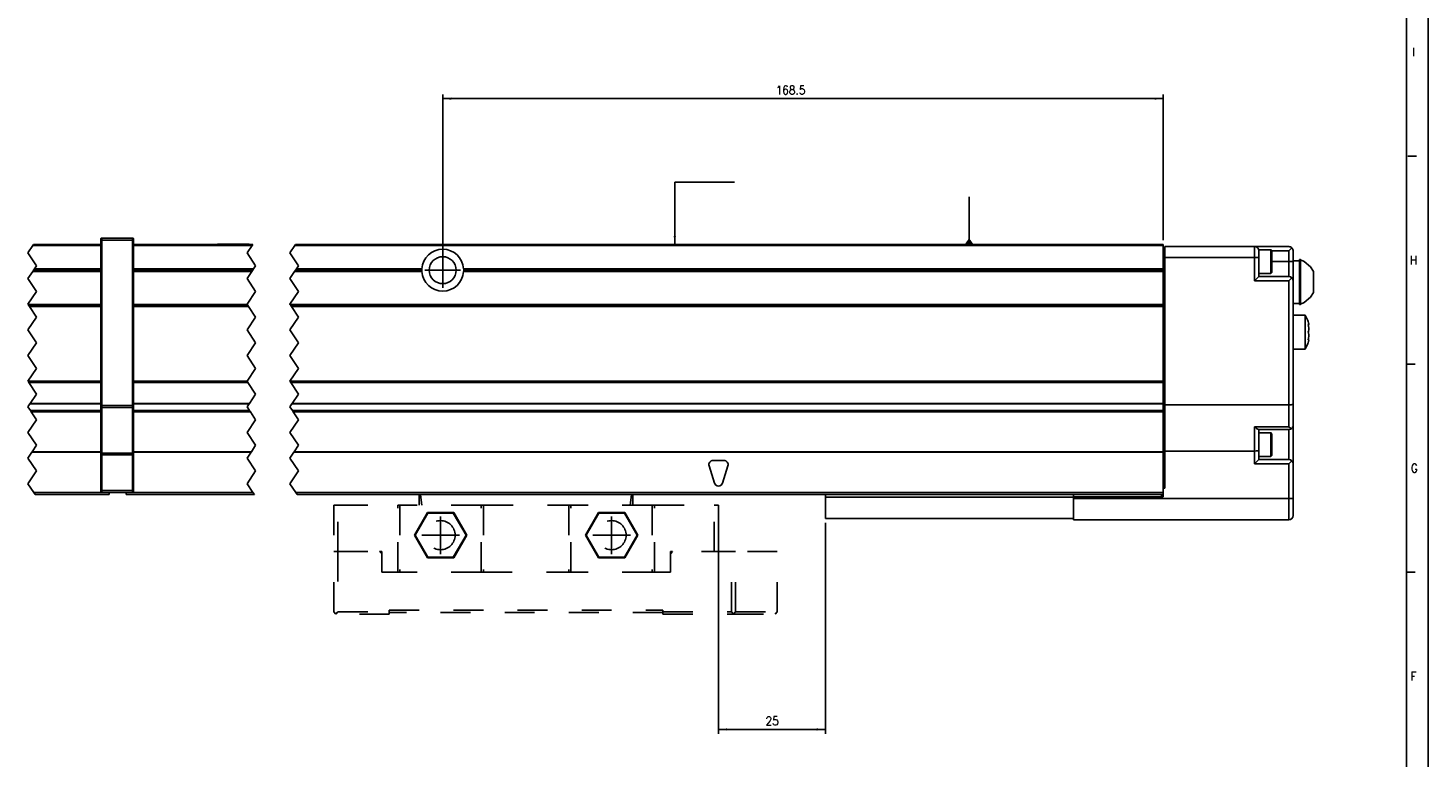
# Model space of a CAD drawing. Header units: inches. Extents: x -381 to 29822, y -418 to 176.
# Tile 10 of 49: x 131 to 459, y -165 to 5. Entities that reach past the tile are written whole.
import ezdxf

# ---------------------------------------------------------------- set-up
doc = ezdxf.new("R2010")
doc.units = ezdxf.units.IN
doc.linetypes.add('DASHED', pattern=[15, 7, -8])
doc.linetypes.add('DOT_CENTER', pattern=[14, 12, -1, 0, -1])
doc.layers.add('1', color=7, linetype='Continuous')
doc.styles.add('CONVERTER_12', font='txt.shx', dxfattribs={"width": 0.9})
doc.dimstyles.new('ME10_DIM_18', dxfattribs={"dimtxt": 2, "dimasz": 2, "dimexe": 1, "dimexo": 1, "dimgap": 1, "dimtad": 1, "dimdsep": 46, "dimtxsty": 'CONVERTER_12', "dimsah": 1, "dimcen": 0.09, "dimclrd": 2, "dimclre": 2, "dimclrt": 2, "dimadec": 0, "dimazin": 0, "dimtfac": 1, "dimtdec": 4, "dimtix": 1, "dimtmove": 0, "dimatfit": 3, "dimfxl": 1, "dimtolj": 1, "dimtzin": 0, "dimarcsym": 0})
doc.dimstyles.new('ME10_DIM_19', dxfattribs={"dimtxt": 2, "dimasz": 2, "dimexe": 1, "dimexo": 1, "dimgap": 1, "dimtad": 1, "dimdsep": 46, "dimtxsty": 'CONVERTER_12', "dimsah": 1, "dimcen": 0.09, "dimclrd": 2, "dimclre": 2, "dimclrt": 2, "dimadec": 0, "dimazin": 0, "dimtfac": 1, "dimtdec": 4, "dimtix": 1, "dimtmove": 0, "dimatfit": 3, "dimfxl": 1, "dimtolj": 1, "dimtzin": 0, "dimarcsym": 0})
doc.dimstyles.get("Standard").update_dxf_attribs({"dimtxt": 0.18, "dimasz": 0.18, "dimexe": 0.18, "dimexo": 0.0625, "dimgap": 0.09, "dimtad": 0, "dimtih": 1, "dimtoh": 1, "dimdec": 4, "dimzin": 0, "dimdsep": 46, "dimtxsty": 'Standard', "dimcen": 0.09, "dimadec": 0, "dimazin": 0, "dimtfac": 1, "dimtdec": 4, "dimtofl": 0, "dimtmove": 0, "dimatfit": 3, "dimfxl": 1, "dimtolj": 1, "dimtzin": 0, "dimarcsym": 0})

# ---------------------------------------------------------------- blocks, each defined once
blk = doc.blocks.new('Modulo_der__22E___8', base_point=(154.42, -109.93))
at = {"color": 7, "linetype": 'Continuous'}
for p, q in [((156.12, -45.53), (183.99, -45.53)), ((156.12, -45.78), (183.82, -45.78)), ((175.67, -45.53), (175.72, -45.48)), ((175.72, -45.48), (183.12, -45.48)), ((183.17, -45.53), (183.12, -45.48)), ((193.82, -45.78), (396.92, -45.78)), ((193.99, -45.53), (396.92, -45.53)), ((396.92, -45.53), (396.92, -45.78)), ((396.92, -51.23), (396.92, -45.78)), ((183.42, -46.47), (183.42, -46.38)), ((396.92, -46.53), (397.32, -46.53)), ((396.92, -48.53), (397.32, -48.53)), ((397.32, -46.03), (418.32, -46.03)), ((397.32, -48.53), (397.32, -46.03)), ((397.32, -83.03), (397.32, -48.53)), ((397.32, -48.53), (418.32, -48.53)), ((418.32, -48.53), (418.32, -46.03)), ((418.32, -46.03), (426.32, -46.03)), ((419.32, -48.53), (418.32, -48.53)), ((418.32, -54.03), (418.32, -48.53)), ((419.32, -46.78), (422.12, -46.78)), ((419.32, -46.78), (419.32, -47.03)), ((419.32, -48.53), (419.32, -47.03)), ((419.32, -53.03), (419.32, -48.53)), ((422.12, -46.78), (422.19, -46.79)), ((422.12, -46.78), (422.12, -48.48)), ((422.12, -48.48), (422.12, -52.28)), ((422.19, -46.79), (422.3, -46.88)), ((422.3, -46.88), (422.32, -47.17)), ((422.31, -47.03), (426.32, -47.03)), ((422.32, -47.17), (422.32, -52.08)), ((426.53, -46.05), (426.32, -46.03)), ((426.32, -47.03), (427.03, -46.32)), ((426.32, -47.03), (426.32, -49.53)), ((426.71, -46.1), (426.53, -46.05)), ((426.73, -46.11), (426.71, -46.1)), ((426.91, -46.22), (426.73, -46.11)), ((427.03, -46.32), (426.91, -46.22)), ((427.03, -46.32), (427.07, -46.36)), ((427.07, -46.36), (427.19, -46.53)), ((427.19, -46.53), (427.25, -46.65)), ((427.25, -46.65), (427.28, -46.72)), ((427.28, -46.72), (427.32, -46.92)), ((427.32, -46.92), (427.32, -47.03)), ((427.32, -47.03), (427.32, -49.53)), ((428.82, -49.07), (429.07, -49.07)), ((428.82, -59.57), (428.82, -49.07)), ((429.07, -49.07), (429.07, -49.15)), ((429.07, -56.12), (429.07, -49.07)), ((184.19, -51.23), (156.12, -51.23)), ((183.99, -51.53), (156.12, -51.53)), ((156.12, -51.83), (183.79, -51.83)), ((193.79, -51.83), (223.53, -51.83)), ((223.52, -51.53), (193.99, -51.53)), ((223.53, -51.23), (194.19, -51.23)), ((223.52, -51.53), (223.53, -51.23)), ((223.53, -51.83), (223.52, -51.53)), ((225.7, -49.95), (225.69, -49.96)), ((396.92, -51.23), (233.32, -51.23)), ((233.32, -51.23), (233.32, -51.53)), ((396.92, -51.53), (233.32, -51.53)), ((233.32, -51.53), (233.32, -51.83)), ((233.32, -51.83), (396.92, -51.83)), ((396.92, -51.53), (396.92, -51.23)), ((396.92, -51.83), (396.92, -51.53)), ((396.92, -59.53), (396.92, -51.83)), ((422.12, -52.28), (419.32, -52.28)), ((422.12, -52.28), (422.19, -52.27)), ((422.19, -52.27), (422.3, -52.18)), ((422.3, -52.18), (422.32, -52.08)), ((422.32, -49.53), (426.32, -49.53)), ((426.32, -49.53), (427.32, -49.53)), ((426.32, -49.53), (426.32, -53.03)), ((428.82, -49.32), (427.32, -49.32)), ((427.32, -49.53), (427.32, -54.03)), ((429.07, -49.15), (429.91, -49.54)), ((429.91, -49.54), (431.4, -50.77)), ((431.4, -50.77), (432.12, -51.86)), ((432.12, -56.79), (432.12, -51.86)), ((225.69, -53.09), (225.7, -53.1)), ((419.32, -53.03), (418.32, -54.03)), ((426.32, -54.03), (418.32, -54.03)), ((426.32, -53.03), (419.32, -53.03)), ((426.32, -53.03), (426.71, -53.1)), ((427.03, -53.32), (426.32, -54.03)), ((426.32, -83.03), (426.32, -54.03)), ((426.71, -53.1), (427.03, -53.32)), ((427.03, -53.32), (427.07, -53.36)), ((427.07, -53.36), (427.19, -53.53)), ((427.19, -53.53), (427.25, -53.65)), ((427.25, -53.65), (427.28, -53.72)), ((427.28, -53.72), (427.32, -53.92)), ((427.32, -53.92), (427.32, -54.03)), ((427.32, -82.84), (427.32, -54.03)), ((429.07, -59.49), (429.07, -56.12)), ((431.4, -57.87), (429.91, -59.11)), ((432.12, -56.79), (431.4, -57.87)), ((156.12, -59.53), (182.69, -59.53)), ((156.12, -59.78), (182.86, -59.78)), ((183.03, -60.03), (156.12, -60.03)), ((192.69, -59.53), (396.92, -59.53)), ((192.86, -59.78), (396.92, -59.78)), ((396.92, -60.03), (193.03, -60.03)), ((396.92, -59.53), (396.92, -59.78)), ((396.92, -59.78), (396.92, -60.03)), ((396.92, -60.03), (396.92, -77.53)), ((428.82, -59.32), (427.32, -59.32)), ((430.15, -62.03), (427.32, -62.03)), ((428.82, -59.57), (429.07, -59.57)), ((429.91, -59.11), (429.07, -59.49)), ((429.07, -59.57), (429.07, -59.49)), ((430.15, -62.09), (430.15, -62.03)), ((430.15, -62.03), (430.15, -62.09)), ((430.74, -63.33), (430.15, -62.09)), ((430.15, -62.09), (430.15, -64.66)), ((430.15, -64.66), (430.15, -70.03)), ((430.82, -63.53), (430.74, -63.33)), ((430.92, -63.84), (430.82, -63.53)), ((430.91, -64.59), (430.82, -64.26)), ((430.82, -64.26), (430.92, -64.33)), ((430.84, -64.33), (430.93, -64.33)), ((430.84, -64.33), (430.91, -64.59)), ((430.92, -64.64), (430.91, -64.59)), ((430.91, -64.59), (430.92, -64.64)), ((430.93, -63.89), (430.92, -63.84)), ((430.92, -64.33), (430.93, -64.33)), ((430.93, -64.7), (430.92, -64.64)), ((430.92, -64.64), (430.93, -64.7)), ((430.95, -63.96), (430.93, -63.89)), ((430.93, -64.33), (430.98, -64.21)), ((430.97, -65.03), (430.93, -64.7)), ((430.93, -64.7), (430.97, -65.03)), ((430.97, -64.09), (430.95, -63.96)), ((430.98, -64.21), (430.97, -64.09)), ((430.98, -65.28), (430.97, -65.03)), ((430.97, -65.03), (430.98, -65.28)), ((430.97, -65.51), (430.98, -65.36)), ((430.98, -65.36), (430.97, -65.51)), ((430.98, -65.36), (430.98, -65.28)), ((430.98, -65.28), (430.98, -65.36)), ((430.74, -68.72), (430.15, -69.97)), ((430.82, -68.53), (430.74, -68.72)), ((430.82, -66.03), (430.92, -65.81)), ((430.92, -65.81), (430.82, -66.03)), ((430.92, -66.25), (430.82, -66.03)), ((430.82, -66.03), (430.92, -66.25)), ((430.82, -67.8), (430.91, -67.47)), ((430.92, -67.73), (430.82, -67.8)), ((430.82, -68.53), (430.92, -68.22)), ((430.91, -67.47), (430.84, -67.73)), ((430.84, -67.73), (430.93, -67.73)), ((430.91, -67.47), (430.92, -67.42)), ((430.92, -67.42), (430.91, -67.47)), ((430.92, -65.81), (430.93, -65.76)), ((430.93, -65.76), (430.92, -65.81)), ((430.93, -66.29), (430.92, -66.25)), ((430.92, -66.25), (430.93, -66.29)), ((430.92, -67.42), (430.93, -67.35)), ((430.93, -67.35), (430.92, -67.42)), ((430.93, -67.73), (430.92, -67.73)), ((430.92, -68.22), (430.93, -68.17)), ((430.93, -65.76), (430.97, -65.51)), ((430.97, -65.51), (430.93, -65.76)), ((430.97, -66.55), (430.93, -66.29)), ((430.93, -66.29), (430.97, -66.55)), ((430.93, -67.35), (430.97, -67.03)), ((430.97, -67.03), (430.93, -67.35)), ((430.98, -67.84), (430.93, -67.73)), ((430.93, -68.17), (430.95, -68.09)), ((430.95, -68.09), (430.97, -67.96)), ((430.98, -66.7), (430.97, -66.55)), ((430.97, -66.55), (430.98, -66.7)), ((430.97, -67.03), (430.98, -66.78)), ((430.98, -66.78), (430.97, -67.03)), ((430.97, -67.96), (430.98, -67.84)), ((430.98, -66.78), (430.98, -66.7)), ((430.98, -66.7), (430.98, -66.78)), ((430.15, -70.03), (427.32, -70.03)), ((156.12, -77.53), (182.69, -77.53)), ((156.12, -77.78), (182.86, -77.78)), ((192.69, -77.53), (396.92, -77.53)), ((192.86, -77.78), (396.92, -77.78)), ((396.92, -77.53), (396.92, -77.78)), ((396.92, -77.78), (396.92, -82.73)), ((156.12, -82.73), (183.19, -82.73)), ((156.12, -82.82), (183.13, -82.82)), ((156.12, -84.37), (183.25, -84.37)), ((156.12, -84.53), (183.36, -84.53)), ((156.12, -84.65), (183.44, -84.65)), ((193.13, -82.82), (396.92, -82.82)), ((193.19, -82.73), (396.92, -82.73)), ((193.25, -84.37), (396.92, -84.37)), ((396.92, -84.53), (193.36, -84.53)), ((193.44, -84.65), (396.92, -84.65)), ((396.92, -82.73), (396.92, -82.82)), ((396.92, -82.82), (396.92, -84.37)), ((396.92, -82.93), (397.32, -82.93)), ((396.92, -84.37), (396.92, -84.53)), ((396.92, -84.65), (396.92, -84.53)), ((396.92, -84.65), (396.92, -94.02)), ((397.32, -83.03), (397.32, -93.83)), ((397.32, -83.03), (426.32, -83.03)), ((426.53, -83.02), (426.32, -83.03)), ((426.32, -88.19), (426.32, -83.03)), ((426.71, -83.01), (426.53, -83.02)), ((426.73, -83.01), (426.71, -83.01)), ((426.91, -82.99), (426.73, -83.01)), ((427.03, -82.97), (426.91, -82.99)), ((427.07, -82.97), (427.03, -82.97)), ((427.19, -82.93), (427.07, -82.97)), ((427.25, -82.91), (427.19, -82.93)), ((427.28, -82.9), (427.25, -82.91)), ((427.32, -82.86), (427.28, -82.9)), ((427.32, -87.83), (427.32, -82.84)), ((427.32, -82.84), (427.32, -82.86)), ((426.32, -88.19), (418.32, -88.19)), ((418.32, -93.83), (418.32, -88.19)), ((418.32, -88.19), (418.35, -88.21)), ((418.35, -88.21), (418.71, -88.52)), ((426.32, -88.19), (426.35, -88.21)), ((426.35, -88.21), (426.71, -88.52)), ((427.03, -88.53), (427.25, -88.21)), ((427.25, -88.21), (427.32, -87.83)), ((427.32, -87.84), (427.31, -88)), ((427.32, -87.84), (427.32, -96.83)), ((418.71, -88.52), (418.73, -88.53)), ((418.73, -88.53), (419.03, -88.74)), ((419.03, -88.74), (419.05, -88.75)), ((419.05, -88.75), (419.26, -88.83)), ((426.32, -88.83), (419.26, -88.83)), ((419.32, -93.64), (419.32, -88.83)), ((422.12, -89.58), (419.32, -89.58)), ((422.12, -89.58), (422.19, -89.59)), ((422.12, -89.58), (422.12, -95.08)), ((422.19, -89.59), (422.3, -89.68)), ((422.3, -89.68), (422.32, -89.97)), ((422.32, -89.97), (422.32, -92.33)), ((426.71, -88.75), (426.32, -88.83)), ((426.32, -88.83), (426.32, -95.83)), ((426.71, -88.52), (426.73, -88.53)), ((426.89, -88.65), (426.71, -88.75)), ((426.73, -88.53), (426.89, -88.65)), ((426.89, -88.65), (427.03, -88.53)), ((183.66, -94.02), (156.12, -94.02)), ((183.6, -94.11), (156.12, -94.11)), ((396.92, -94.11), (193.6, -94.11)), ((396.92, -94.02), (193.66, -94.02)), ((397.32, -93.73), (396.92, -93.73)), ((396.92, -94.02), (396.92, -94.11)), ((396.92, -94.11), (396.92, -102.53)), ((418.32, -93.83), (397.32, -93.83)), ((397.32, -93.83), (397.32, -102.53)), ((418.71, -93.81), (418.32, -93.83)), ((418.32, -96.83), (418.32, -93.83)), ((419.03, -93.77), (418.71, -93.81)), ((419.25, -93.71), (419.03, -93.77)), ((419.32, -93.64), (419.25, -93.71)), ((419.32, -95.83), (419.32, -93.64)), ((422.3, -94.98), (422.32, -94.88)), ((422.32, -92.33), (422.32, -94.88)), ((291.97, -101.32), (290.72, -97.32)), ((291.67, -96.03), (294.17, -96.03)), ((295.13, -97.32), (293.88, -101.32)), ((419.32, -95.83), (418.32, -96.83)), ((418.32, -96.83), (426.32, -96.83)), ((422.12, -95.08), (419.32, -95.08)), ((419.32, -95.83), (426.32, -95.83)), ((422.12, -95.08), (422.19, -95.07)), ((422.19, -95.07), (422.3, -94.98)), ((426.71, -95.9), (426.32, -95.83)), ((426.32, -96.83), (427.03, -96.12)), ((426.32, -96.83), (426.32, -104.93)), ((427.03, -96.12), (426.71, -95.9)), ((427.25, -96.45), (427.03, -96.12)), ((427.32, -96.83), (427.25, -96.45)), ((427.32, -96.83), (427.32, -104.93)), ((154.42, -103.53), (154.42, -104.03)), ((154.42, -104.03), (184.36, -104.03)), ((155.87, -103.53), (184.03, -103.53)), ((194.03, -103.53), (396.92, -103.53)), ((317.92, -104.03), (194.36, -104.03)), ((317.92, -104.03), (375.92, -104.03)), ((317.92, -104.63), (317.92, -104.03)), ((375.92, -104.63), (317.92, -104.63)), ((317.92, -104.63), (317.92, -109.63)), ((396.92, -104.03), (375.92, -104.03)), ((375.92, -104.03), (375.92, -104.53)), ((375.92, -104.53), (396.92, -104.53)), ((375.92, -104.93), (375.92, -104.53)), ((396.52, -104.03), (396.52, -104.53)), ((397.32, -101.53), (396.92, -101.53)), ((397.32, -102.03), (396.92, -102.03)), ((396.92, -102.53), (396.92, -104.53)), ((397.32, -102.53), (396.92, -102.53)), ((375.92, -104.93), (375.92, -109.93)), ((426.32, -104.93), (375.92, -104.93)), ((426.32, -104.93), (426.32, -109.93)), ((426.32, -104.93), (427.32, -104.93)), ((427.32, -104.93), (427.32, -108.93)), ((317.92, -109.63), (375.92, -109.63)), ((426.32, -109.93), (375.92, -109.93))]:
    blk.add_line(p, q, dxfattribs=at)
at = {"color": 2, "linetype": 'DOT_CENTER'}
for p, q in [((182.67, -47.5), (183.82, -45.78)), ((183.82, -45.78), (183.99, -45.53)), ((193.82, -45.78), (192.67, -47.5)), ((193.99, -45.53), (193.82, -45.78)), ((184.67, -50.5), (182.67, -47.5)), ((183.36, -46.47), (183.42, -46.47)), ((192.67, -47.5), (194.67, -50.5)), ((182.67, -53.5), (183.79, -51.83)), ((183.99, -51.53), (183.79, -51.83)), ((184.19, -51.23), (183.99, -51.53)), ((184.19, -51.23), (184.67, -50.5)), ((193.79, -51.83), (192.67, -53.5)), ((193.99, -51.53), (193.79, -51.83)), ((194.19, -51.23), (193.99, -51.53)), ((194.67, -50.5), (194.19, -51.23)), ((184.67, -56.5), (182.67, -53.5)), ((192.67, -53.5), (194.67, -56.5)), ((182.67, -59.5), (184.67, -56.5)), ((194.67, -56.5), (192.67, -59.5)), ((182.69, -59.53), (182.67, -59.5)), ((182.86, -59.78), (182.69, -59.53)), ((182.86, -59.78), (183.03, -60.03)), ((184.67, -62.5), (183.03, -60.03)), ((192.67, -59.5), (192.69, -59.53)), ((192.69, -59.53), (192.86, -59.78)), ((193.03, -60.03), (192.86, -59.78)), ((193.03, -60.03), (194.67, -62.5)), ((182.67, -65.5), (184.67, -62.5)), ((194.67, -62.5), (192.67, -65.5)), ((184.67, -68.5), (182.67, -65.5)), ((182.67, -71.5), (184.67, -68.5)), ((192.67, -65.5), (194.67, -68.5)), ((194.67, -68.5), (192.67, -71.5)), ((184.67, -74.5), (182.67, -71.5)), ((192.67, -71.5), (194.67, -74.5)), ((182.67, -77.5), (184.67, -74.5)), ((194.67, -74.5), (192.67, -77.5)), ((182.69, -77.53), (182.67, -77.5)), ((182.86, -77.78), (182.69, -77.53)), ((184.67, -80.5), (182.86, -77.78)), ((192.67, -77.5), (192.69, -77.53)), ((192.69, -77.53), (192.86, -77.78)), ((192.86, -77.78), (194.67, -80.5)), ((183.19, -82.73), (184.67, -80.5)), ((194.67, -80.5), (193.19, -82.73)), ((182.67, -83.5), (183.13, -82.82)), ((183.25, -84.37), (182.67, -83.5)), ((183.13, -82.82), (183.19, -82.73)), ((183.36, -84.53), (183.25, -84.37)), ((183.36, -84.53), (183.38, -84.56)), ((183.38, -84.56), (183.44, -84.65)), ((184.67, -86.5), (183.44, -84.65)), ((193.13, -82.82), (192.67, -83.5)), ((192.67, -83.5), (193.25, -84.37)), ((193.19, -82.73), (193.13, -82.82)), ((193.25, -84.37), (193.36, -84.53)), ((193.44, -84.65), (193.36, -84.53)), ((193.44, -84.65), (194.67, -86.5)), ((182.67, -89.5), (184.67, -86.5)), ((194.67, -86.5), (192.67, -89.5)), ((184.67, -92.5), (182.67, -89.5)), ((192.67, -89.5), (194.67, -92.5)), ((182.67, -95.5), (183.6, -94.11)), ((183.66, -94.02), (183.6, -94.11)), ((183.66, -94.02), (184.67, -92.5)), ((193.6, -94.11), (192.67, -95.5)), ((193.6, -94.11), (193.66, -94.02)), ((194.67, -92.5), (193.66, -94.02)), ((184.67, -98.5), (182.67, -95.5)), ((192.67, -95.5), (194.67, -98.5)), ((182.67, -101.5), (184.67, -98.5)), ((184.03, -103.53), (182.67, -101.5)), ((194.67, -98.5), (192.67, -101.5)), ((192.67, -101.5), (194.03, -103.53)), ((184.36, -104.03), (184.03, -103.53)), ((194.03, -103.53), (194.36, -104.03))]:
    blk.add_line(p, q, dxfattribs=at)
at = {"color": 7, "linetype": 'Continuous'}
blk.add_circle((228.42, -51.53), 3.15, dxfattribs=at)
for centre, radius, start, end in [((228.42, -51.53), 4.9, 3.5101, 176.4899), ((418.32, -47.03), 1, 0, 90), ((228.42, -51.53), 4.9, 183.5101, 356.4899), ((291.67, -97.03), 1, 90, 197.354), ((294.17, -97.03), 1, 342.646, 90), ((292.92, -101.03), 1, 197.354, 342.646), ((426.32, -108.93), 1, 270, 0)]:
    blk.add_arc(centre, radius, start, end, dxfattribs=at)
at = {"layer": '1', "color": 2, "linetype": 'DOT_CENTER'}
for p, q in [((228.42, -47.38), (228.42, -55.68)), ((232.57, -51.53), (224.27, -51.53))]:
    blk.add_line(p, q, dxfattribs=at)
blk = doc.blocks.new('CABEZA_1__10', base_point=(202.92, -131.97))
at = {"color": 2, "linetype": 'DASHED'}
for p, q in [((222.92, -104.67), (222.92, -104.03)), ((222.92, -106.53), (222.92, -104.67)), ((272.92, -104.67), (272.92, -104.03)), ((272.92, -106.53), (272.92, -104.67)), ((202.92, -106.53), (202.92, -117.37)), ((203.92, -106.53), (202.92, -106.53)), ((203.92, -117.37), (203.92, -106.53)), ((203.92, -106.53), (217.92, -106.53)), ((217.92, -122.17), (217.92, -106.53)), ((218.42, -106.53), (217.92, -106.53)), ((218.42, -106.53), (218.42, -122.17)), ((237.42, -106.53), (218.42, -106.53)), ((237.42, -122.17), (237.42, -106.53)), ((237.92, -106.53), (237.42, -106.53)), ((237.92, -106.53), (237.92, -122.17)), ((237.92, -106.53), (257.92, -106.53)), ((257.92, -106.53), (257.92, -122.17)), ((257.92, -106.53), (258.42, -106.53)), ((258.42, -122.17), (258.42, -106.53)), ((277.42, -106.53), (258.42, -106.53)), ((277.42, -106.53), (277.42, -122.17)), ((277.92, -106.53), (277.42, -106.53)), ((277.92, -122.17), (277.92, -106.53)), ((277.92, -106.53), (291.92, -106.53)), ((291.92, -106.53), (292.92, -106.53)), ((291.92, -117.37), (291.92, -106.53)), ((292.92, -106.53), (292.92, -117.37)), ((224.86, -108.22), (221.8, -113.52)), ((224.95, -108.37), (221.98, -113.52)), ((230.99, -108.22), (224.86, -108.22)), ((224.95, -108.37), (224.86, -108.22)), ((230.9, -108.37), (224.95, -108.37)), ((230.9, -108.37), (230.99, -108.22)), ((233.87, -113.52), (230.9, -108.37)), ((234.05, -113.52), (230.99, -108.22)), ((264.86, -108.22), (261.8, -113.52)), ((264.95, -108.37), (261.98, -113.52)), ((264.95, -108.37), (264.86, -108.22)), ((270.99, -108.22), (264.86, -108.22)), ((270.9, -108.37), (264.95, -108.37)), ((270.9, -108.37), (270.99, -108.22)), ((273.87, -113.52), (270.9, -108.37)), ((274.05, -113.52), (270.99, -108.22)), ((224.86, -118.83), (221.8, -113.52)), ((221.98, -113.52), (221.8, -113.52)), ((224.95, -118.67), (221.98, -113.52)), ((233.87, -113.52), (230.9, -118.67)), ((234.05, -113.52), (230.99, -118.83)), ((233.87, -113.52), (234.05, -113.52)), ((261.98, -113.52), (261.8, -113.52)), ((261.8, -113.52), (264.86, -118.83)), ((261.98, -113.52), (264.95, -118.67)), ((270.9, -118.67), (273.87, -113.52)), ((270.99, -118.83), (274.05, -113.52)), ((273.87, -113.52), (274.05, -113.52)), ((202.92, -131.47), (202.92, -117.37)), ((202.92, -117.37), (203.92, -117.37)), ((203.92, -117.37), (203.92, -131.47)), ((203.92, -117.37), (213.67, -117.37)), ((214.17, -117.37), (213.67, -117.37)), ((214.17, -117.87), (213.67, -117.37)), ((214.17, -122.17), (214.17, -117.37)), ((214.17, -117.87), (214.17, -122.17)), ((281.67, -117.37), (281.67, -117.87)), ((282.17, -117.37), (281.67, -117.87)), ((282.17, -117.37), (281.67, -117.37)), ((281.67, -117.87), (281.67, -122.17)), ((295.93, -117.37), (282.17, -117.37)), ((295.93, -131.47), (295.93, -117.37)), ((295.93, -117.37), (296.93, -117.37)), ((296.93, -131.47), (296.93, -117.37)), ((306.67, -117.37), (296.93, -117.37)), ((306.67, -131.47), (306.67, -117.37)), ((224.86, -118.83), (224.95, -118.67)), ((230.99, -118.83), (224.86, -118.83)), ((230.9, -118.67), (224.95, -118.67)), ((230.99, -118.83), (230.9, -118.67)), ((264.95, -118.67), (264.86, -118.83)), ((264.86, -118.83), (270.99, -118.83)), ((264.95, -118.67), (270.9, -118.67)), ((270.9, -118.67), (270.99, -118.83)), ((214.17, -122.17), (218.17, -122.17)), ((218.42, -122.17), (218.17, -122.17)), ((237.42, -122.17), (218.42, -122.17)), ((237.67, -122.17), (237.42, -122.17)), ((237.67, -122.17), (258.17, -122.17)), ((258.42, -122.17), (258.17, -122.17)), ((277.42, -122.17), (258.42, -122.17)), ((277.67, -122.17), (277.42, -122.17)), ((277.67, -122.17), (281.67, -122.17)), ((202.92, -131.47), (203.42, -131.97)), ((203.42, -131.97), (203.92, -131.47)), ((215.92, -131.97), (203.42, -131.97)), ((203.92, -131.47), (215.92, -131.47)), ((215.92, -131.47), (215.92, -131.07)), ((215.92, -131.07), (279.92, -131.07)), ((215.92, -131.97), (215.92, -131.47)), ((279.92, -131.57), (215.92, -131.57)), ((279.92, -131.07), (279.92, -131.47)), ((279.92, -131.47), (295.93, -131.47)), ((279.92, -131.47), (279.92, -131.97)), ((279.92, -131.97), (296.43, -131.97)), ((295.93, -131.47), (296.43, -131.97)), ((296.93, -131.47), (296.43, -131.97)), ((296.43, -131.97), (306.17, -131.97)), ((296.93, -131.47), (306.67, -131.47)), ((306.67, -131.47), (306.17, -131.97))]:
    blk.add_line(p, q, dxfattribs=at)
at = {"color": 7, "linetype": 'Continuous'}
for p, q in [((222.95, -104.03), (222.94, -104.03)), ((223.1, -104.04), (222.95, -104.03)), ((223.12, -104.03), (223.1, -104.04)), ((223.17, -104.03), (223.12, -104.03)), ((223.33, -104.67), (223.25, -104.03)), ((223.57, -106.53), (223.33, -104.67)), ((272.28, -106.53), (272.52, -104.67)), ((272.52, -104.67), (272.6, -104.03)), ((272.73, -104.03), (272.68, -104.03)), ((272.75, -104.04), (272.73, -104.03)), ((272.9, -104.03), (272.75, -104.04)), ((272.91, -104.03), (272.9, -104.03))]:
    blk.add_line(p, q, dxfattribs=at)
at = {"color": 2, "linetype": 'DASHED'}
for centre in [(227.92, -113.52), (267.92, -113.52)]:
    blk.add_circle(centre, 3.4, dxfattribs=at)
at = {"layer": '1', "color": 2, "linetype": 'DOT_CENTER'}
for p, q in [((227.92, -109.12), (227.92, -117.92)), ((267.92, -109.12), (267.92, -117.92)), ((232.32, -113.52), (223.52, -113.52)), ((272.32, -113.52), (263.52, -113.52))]:
    blk.add_line(p, q, dxfattribs=at)
blk = doc.blocks.new('Modulos_intermedio__FL-14__18__11', base_point=(131.42, -104.03))
at = {"color": 2, "linetype": 'DOT_CENTER'}
for p, q in [((132.57, -45.78), (131.42, -47.5)), ((132.74, -45.53), (132.57, -45.78)), ((131.42, -47.5), (133.42, -50.5)), ((132.54, -51.83), (131.42, -53.5)), ((132.54, -51.83), (132.74, -51.53)), ((132.74, -51.53), (132.94, -51.23)), ((133.42, -50.5), (132.94, -51.23)), ((131.42, -53.5), (133.42, -56.5)), ((133.42, -56.5), (131.42, -59.5)), ((131.42, -59.5), (131.44, -59.53)), ((131.44, -59.53), (131.61, -59.78)), ((131.78, -60.03), (131.61, -59.78)), ((131.78, -60.03), (133.42, -62.5)), ((133.42, -62.5), (131.42, -65.5)), ((131.42, -65.5), (133.42, -68.5)), ((133.42, -68.5), (131.42, -71.5)), ((131.42, -71.5), (133.42, -74.5)), ((133.42, -74.5), (131.42, -77.5)), ((131.42, -77.5), (131.44, -77.53)), ((131.44, -77.53), (131.61, -77.78)), ((131.61, -77.78), (133.42, -80.5)), ((133.42, -80.5), (131.94, -82.73)), ((131.88, -82.82), (131.42, -83.5)), ((131.42, -83.5), (132, -84.37)), ((131.94, -82.73), (131.88, -82.82)), ((132, -84.37), (132.11, -84.53)), ((132.15, -84.58), (132.11, -84.53)), ((132.19, -84.65), (132.15, -84.58)), ((132.19, -84.65), (133.42, -86.5)), ((133.42, -86.5), (131.42, -89.5)), ((131.42, -89.5), (133.42, -92.5)), ((132.35, -94.11), (131.42, -95.5)), ((132.35, -94.11), (132.41, -94.02)), ((133.42, -92.5), (132.41, -94.02)), ((131.42, -95.5), (133.42, -98.5)), ((133.42, -98.5), (131.42, -101.5)), ((131.42, -101.5), (132.78, -103.53)), ((132.47, -103.06), (132.47, -103.08)), ((132.78, -103.53), (133.11, -104.03))]:
    blk.add_line(p, q, dxfattribs=at)
at = {"color": 7, "linetype": 'Continuous'}
for p, q in [((132.57, -45.78), (148.42, -45.78)), ((132.74, -45.53), (148.42, -45.53)), ((148.42, -44.28), (148.43, -44.21)), ((148.42, -44.28), (148.42, -44.53)), ((148.42, -44.53), (148.67, -44.53)), ((148.42, -44.53), (148.42, -83.21)), ((148.43, -44.21), (148.44, -44.18)), ((148.44, -44.18), (148.47, -44.14)), ((148.47, -44.14), (148.5, -44.1)), ((148.5, -44.1), (148.54, -44.07)), ((148.54, -44.07), (148.58, -44.04)), ((148.58, -44.04), (148.61, -44.04)), ((148.61, -44.04), (148.67, -44.03)), ((148.67, -44.03), (155.87, -44.03)), ((148.67, -44.03), (148.67, -44.53)), ((155.87, -44.53), (148.67, -44.53)), ((148.67, -44.53), (148.67, -83.21)), ((155.87, -44.03), (155.87, -44.53)), ((155.94, -44.04), (155.87, -44.03)), ((156.12, -44.53), (155.87, -44.53)), ((155.87, -44.53), (155.87, -83.21)), ((155.97, -44.04), (155.94, -44.04)), ((156.01, -44.07), (155.97, -44.04)), ((156.05, -44.1), (156.01, -44.07)), ((156.08, -44.14), (156.05, -44.1)), ((156.11, -44.18), (156.08, -44.14)), ((156.11, -44.21), (156.11, -44.18)), ((156.12, -44.28), (156.11, -44.21)), ((156.12, -44.28), (156.12, -44.53)), ((156.12, -44.53), (156.12, -83.21)), ((148.42, -51.83), (132.54, -51.83)), ((148.42, -51.53), (132.74, -51.53)), ((148.42, -51.23), (132.94, -51.23)), ((131.44, -59.53), (148.42, -59.53)), ((131.61, -59.78), (148.42, -59.78)), ((148.42, -60.03), (131.78, -60.03)), ((131.44, -77.53), (148.42, -77.53)), ((131.61, -77.78), (148.42, -77.78)), ((131.88, -82.82), (148.42, -82.82)), ((131.94, -82.73), (148.42, -82.73)), ((132, -84.37), (148.42, -84.37)), ((132.11, -84.53), (148.42, -84.53)), ((132.19, -84.65), (148.42, -84.65)), ((148.42, -83.21), (148.42, -83.52)), ((148.42, -83.21), (148.67, -83.21)), ((148.42, -83.52), (148.43, -83.54)), ((148.42, -83.52), (148.42, -94.19)), ((148.43, -83.54), (148.47, -83.57)), ((148.47, -83.57), (148.5, -83.59)), ((148.5, -83.59), (148.54, -83.6)), ((148.54, -83.6), (148.58, -83.61)), ((148.58, -83.61), (148.61, -83.61)), ((148.61, -83.61), (148.67, -83.62)), ((148.67, -83.21), (155.87, -83.21)), ((148.67, -83.21), (148.67, -83.62)), ((148.67, -83.62), (155.87, -83.62)), ((148.67, -83.62), (148.67, -94.3)), ((156.12, -83.21), (155.87, -83.21)), ((155.87, -83.21), (155.87, -83.62)), ((155.94, -83.61), (155.87, -83.62)), ((155.87, -83.62), (155.87, -94.3)), ((155.97, -83.61), (155.94, -83.61)), ((156.01, -83.6), (155.97, -83.61)), ((156.05, -83.59), (156.01, -83.6)), ((156.08, -83.57), (156.05, -83.59)), ((156.11, -83.54), (156.08, -83.57)), ((156.12, -83.52), (156.11, -83.54)), ((156.12, -83.21), (156.12, -83.52)), ((156.12, -83.52), (156.12, -94.19)), ((148.42, -94.11), (132.35, -94.11)), ((148.42, -94.02), (132.41, -94.02)), ((148.42, -94.19), (148.42, -94.71)), ((148.42, -94.19), (148.43, -94.22)), ((148.42, -94.71), (148.67, -94.71)), ((148.42, -94.71), (148.42, -103.03)), ((148.43, -94.22), (148.47, -94.25)), ((148.47, -94.25), (148.5, -94.27)), ((148.5, -94.27), (148.54, -94.28)), ((148.54, -94.28), (148.58, -94.29)), ((148.58, -94.29), (148.61, -94.29)), ((148.61, -94.29), (148.67, -94.3)), ((155.87, -94.3), (148.67, -94.3)), ((148.67, -94.3), (148.67, -94.71)), ((155.87, -94.71), (148.67, -94.71)), ((148.67, -94.71), (148.67, -103.03)), ((155.94, -94.29), (155.87, -94.3)), ((155.87, -94.3), (155.87, -94.71)), ((155.87, -94.71), (155.87, -103.03)), ((156.12, -94.71), (155.87, -94.71)), ((155.97, -94.29), (155.94, -94.29)), ((156.01, -94.28), (155.97, -94.29)), ((156.05, -94.27), (156.01, -94.28)), ((156.08, -94.25), (156.05, -94.27)), ((156.11, -94.22), (156.08, -94.25)), ((156.12, -94.19), (156.11, -94.22)), ((156.12, -94.19), (156.12, -94.71)), ((156.12, -94.71), (156.12, -103.03)), ((132.47, -103.08), (132.48, -103.08)), ((132.78, -103.53), (148.67, -103.53)), ((133.11, -104.03), (150.42, -104.03)), ((148.42, -103.03), (148.42, -103.28)), ((148.42, -103.03), (148.67, -103.03)), ((148.42, -103.28), (148.43, -103.34)), ((148.43, -103.34), (148.44, -103.37)), ((148.44, -103.37), (148.47, -103.41)), ((148.47, -103.41), (148.5, -103.45)), ((148.5, -103.45), (148.54, -103.49)), ((148.54, -103.49), (148.58, -103.51)), ((148.58, -103.51), (148.61, -103.52)), ((148.61, -103.52), (148.67, -103.53)), ((148.67, -103.03), (155.87, -103.03)), ((148.67, -103.03), (148.67, -103.53)), ((148.67, -103.53), (155.87, -103.53)), ((150.42, -103.53), (150.42, -104.03)), ((155.87, -103.03), (155.87, -103.53)), ((156.12, -103.03), (155.87, -103.03)), ((155.94, -103.52), (155.87, -103.53)), ((155.97, -103.51), (155.94, -103.52)), ((156.01, -103.49), (155.97, -103.51)), ((156.05, -103.45), (156.01, -103.49)), ((156.08, -103.41), (156.05, -103.45)), ((156.11, -103.37), (156.08, -103.41)), ((156.12, -103.28), (156.11, -103.34)), ((156.11, -103.34), (156.11, -103.37)), ((156.12, -103.03), (156.12, -103.28))]:
    blk.add_line(p, q, dxfattribs=at)
blk = doc.blocks.new('F-288__14', base_point=(-229.63, -131.97))
for name, p in [('Modulos_intermedio__FL-14__18__11', (131.42, -104.03)), ('Modulo_der__22E___8', (154.42, -109.93)), ('CABEZA_1__10', (202.92, -131.97))]:
    blk.add_blockref(name, p)
blk = doc.blocks.new('*D130')
at = {"layer": '1', "color": 2, "linetype": 'Continuous'}
for p, q in [((228.42, -50.53), (228.42, -10.41)), ((396.92, -11.41), (228.42, -11.41)), ((396.92, -44.53), (396.92, -10.41))]:
    blk.add_line(p, q, dxfattribs=at)
at = {"layer": '1', "color": 2}
for points in [[(230.42, -11.14), (230.42, -11.67), (228.42, -11.41)], [(394.92, -11.67), (394.92, -11.14), (396.92, -11.41)]]:
    blk.add_solid(points, dxfattribs=at)
at = {"layer": '1', "color": 2, "insert": (306.31, -10.41), "char_height": 2, "attachment_point": 7, "rotation": 0.0001, "line_spacing_factor": 0.60024, "style": 'CONVERTER_12'}
blk.add_mtext('168.5', dxfattribs=at)
blk = doc.blocks.new('*D131')
at = {"layer": '1', "color": 2, "linetype": 'Continuous'}
for p, q in [((292.92, -107.53), (292.92, -159.96)), ((317.92, -110.63), (317.92, -159.96)), ((317.92, -158.96), (292.92, -158.96))]:
    blk.add_line(p, q, dxfattribs=at)
at = {"layer": '1', "color": 2}
for points in [[(294.92, -158.7), (294.92, -159.22), (292.92, -158.96)], [(315.92, -159.22), (315.92, -158.7), (317.92, -158.96)]]:
    blk.add_solid(points, dxfattribs=at)
at = {"layer": '1', "color": 2, "insert": (303.92, -157.96), "char_height": 2, "attachment_point": 7, "rotation": 0.0001, "line_spacing_factor": 0.60024, "style": 'CONVERTER_12'}
blk.add_mtext('25', dxfattribs=at)
blk = doc.blocks.new('Marco_a1', base_point=(38.87, -121.38))
at = {"layer": '1', "color": 2, "linetype": 'Continuous'}
for p, q in [((458.87, -418.38), (458.87, 175.62)), ((456.18, -24.85), (454.18, -24.85)), ((455.87, -73.51), (453.87, -73.51)), ((455.87, -122.18), (453.87, -122.18))]:
    blk.add_line(p, q, dxfattribs=at)
at = {"layer": '1', "color": 7, "linetype": 'Continuous'}
blk.add_line((453.87, -413.38), (453.87, 170.62), dxfattribs=at)
at = {"layer": '1', "color": 2, "char_height": 2, "attachment_point": 4, "line_spacing_factor": 1.20048, "style": 'CONVERTER_12'}
for s, insert in [('I', (455.18, -0.51)), ('H', (454.62, -49.18)), ('G', (454.87, -97.85)), ('F', (454.77, -146.51))]:
    blk.add_mtext(s, dxfattribs=dict(at, insert=insert))
blk = doc.blocks.new('Top', base_point=(38.87, -121.38))
blk.add_blockref('Marco_a1', (38.87, -121.38))
blk = doc.blocks.new('_dummy_frame', base_point=(-381.13, -418.38))
blk.add_blockref('Top', (38.87, -121.38))
blk = doc.blocks.new('Alzado1__15', base_point=(2038.247, -88))
at = {"layer": '1', "color": 2}
for points in [[(282.435, -43.526), (282.961, -43.526), (282.698, -45.526)], [(351.54, -44.026), (350.48, -45.526), (352.6, -45.526)]]:
    blk.add_solid(points, dxfattribs=at)
blk.add_blockref('F-288__14', (-229.63, -131.974))
at = {"layer": '1'}
for base, p1, p2, dimstyle, picture, middle in [((396.925, -11.407), (228.425, -51.526), (396.925, -45.526), 'ME10_DIM_18', '*D130', (309.639, -9.407)), ((317.925, -158.959), (292.925, -106.526), (317.925, -109.626), 'ME10_DIM_19', '*D131', (305.425, -156.959))]:
    dim = blk.add_linear_dim(base=base, p1=p1, p2=p2, dimstyle=dimstyle, dxfattribs=at)
    dim.commit()
    dim.dimension.update_dxf_attribs({"geometry": picture, "text_midpoint": middle, "text_rotation": 0.00014})
at = {"layer": '1', "color": 2, "linetype": 'Continuous', "has_arrowhead": 0}
for points in [[(282.698, -45.526), (282.698, -30.917), (296.698, -30.917)], [(351.54, -45.526), (351.54, -34.416)]]:
    blk.add_leader(points, dimstyle='Standard', dxfattribs=at)

msp = doc.modelspace()

# ---------------------------------------------------------------- block references
msp.add_blockref('Alzado1__15', (2038.25, -88))
at = {"layer": '1'}
msp.add_blockref('_dummy_frame', (-381.13, -418.38), dxfattribs=at)

doc.saveas('drawing.dxf')
